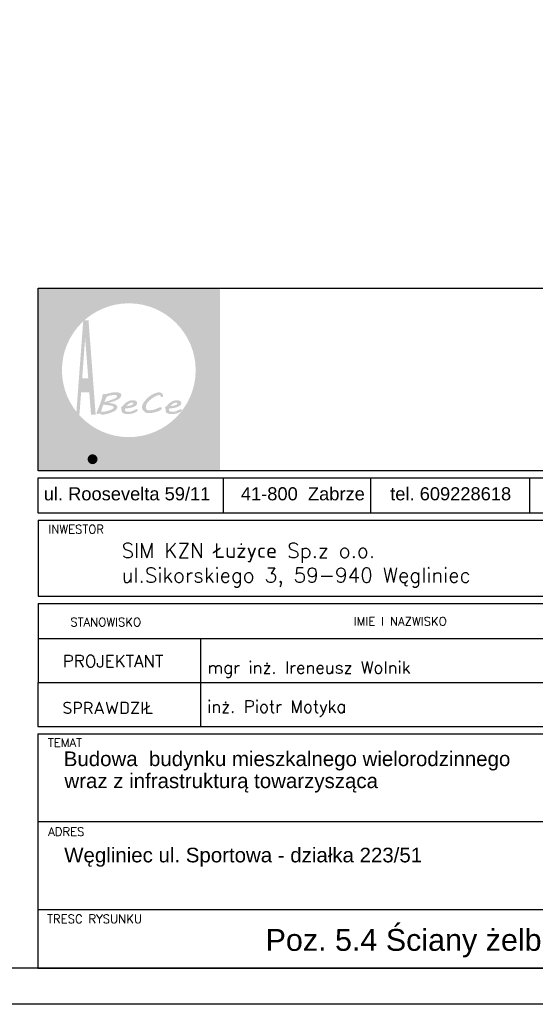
# Model space of a CAD drawing. Header units: millimetres. Extents: x 2694 to 13045, y 509 to 5574.
# Tile 3 of 13: x 3465 to 3642, y 509 to 848. Entities that reach past the tile are written whole.
import ezdxf
from ezdxf.enums import TextEntityAlignment as Align

# ---------------------------------------------------------------- set-up
doc = ezdxf.new("R2010")
doc.units = ezdxf.units.MM
doc.header["$LTSCALE"] = 25
for name, color, linetype in [('a-tabelka', 7, 'Continuous'), ('BA_ram', 2, 'Continuous'), ('Warstwa 1', 7, 'Continuous')]:
    doc.layers.add(name, color=color, linetype=linetype)
doc.layers.add('a-tabelka_Nr_pióra__7', color=7, linetype='Continuous', lineweight=13)
doc.styles.add('olo-2', font='arial.ttf')
doc.styles.add('olo1', font='simplex.shx', dxfattribs={"height": 18})
doc.styles.add('SN1', font='arial.ttf', dxfattribs={"height": 1})

msp = doc.modelspace()

# ---------------------------------------------------------------- hatches: boundary and pattern name
at = {"linetype": 'Continuous', "lineweight": 0}
h = msp.add_hatch(color=160, dxfattribs=at)
edge = h.paths.add_edge_path()
edge.add_spline(control_points=[(3489.69, 698.62), (3488.75, 698.62), (3487.98, 697.85), (3487.98, 696.91), (3487.98, 695.96), (3488.75, 695.2), (3489.69, 695.2), (3490.63, 695.2), (3491.4, 695.96), (3491.4, 696.91), (3491.4, 697.85), (3490.63, 698.62), (3489.69, 698.62)], knot_values=[0, 0, 0, 0, 0.25, 0.25, 0.25, 0.5, 0.5, 0.5, 0.75, 0.75, 0.75, 1, 1, 1, 1], degree=3, periodic=0)
h = msp.add_hatch(color=254, dxfattribs=at)
edge = h.paths.add_edge_path()
edge.add_spline(control_points=[(3492.93, 699.57), (3492.93, 699.57), (3492.93, 693.35), (3492.93, 693.35), (3492.93, 693.35), (3493.4, 693.42), (3493.4, 693.42), (3493.4, 693.42), (3493.4, 695.93), (3493.4, 695.93), (3493.6, 695.6), (3493.85, 695.35), (3494.14, 695.17), (3494.43, 695), (3494.76, 694.91), (3495.12, 694.91), (3495.74, 694.91), (3496.26, 695.14), (3496.68, 695.6), (3497.1, 696.05), (3497.31, 696.62), (3497.31, 697.3), (3497.31, 697.97), (3497.1, 698.54), (3496.68, 698.99), (3496.26, 699.45), (3495.74, 699.67), (3495.12, 699.67), (3494.77, 699.67), (3494.45, 699.59), (3494.16, 699.42), (3493.87, 699.24), (3493.62, 699), (3493.4, 698.67), (3493.4, 698.67), (3493.4, 699.64), (3493.4, 699.64), (3493.4, 699.64), (3492.93, 699.57), (3492.93, 699.57)], knot_values=[0, 0, 0, 0, 0.076923, 0.076923, 0.076923, 0.153846, 0.153846, 0.153846, 0.230769, 0.230769, 0.230769, 0.307692, 0.307692, 0.307692, 0.384615, 0.384615, 0.384615, 0.461538, 0.461538, 0.461538, 0.538462, 0.538462, 0.538462, 0.615385, 0.615385, 0.615385, 0.692308, 0.692308, 0.692308, 0.769231, 0.769231, 0.769231, 0.846154, 0.846154, 0.846154, 0.923077, 0.923077, 0.923077, 1, 1, 1, 1], degree=3, periodic=0)
edge = h.paths.add_edge_path(flags=16)
edge.add_spline(control_points=[(3493.4, 697.3), (3493.4, 697.82), (3493.57, 698.26), (3493.9, 698.63), (3494.24, 699), (3494.64, 699.18), (3495.12, 699.18), (3495.59, 699.18), (3496, 699), (3496.33, 698.63), (3496.67, 698.26), (3496.84, 697.82), (3496.84, 697.3), (3496.84, 696.78), (3496.67, 696.33), (3496.33, 695.97), (3496, 695.6), (3495.59, 695.42), (3495.12, 695.42), (3494.64, 695.42), (3494.24, 695.6), (3493.9, 695.97), (3493.57, 696.33), (3493.4, 696.78), (3493.4, 697.3)], knot_values=[0, 0, 0, 0, 0.125, 0.125, 0.125, 0.25, 0.25, 0.25, 0.375, 0.375, 0.375, 0.5, 0.5, 0.5, 0.625, 0.625, 0.625, 0.75, 0.75, 0.75, 0.875, 0.875, 0.875, 1, 1, 1, 1], degree=3, periodic=0)
h = msp.add_hatch(color=254, dxfattribs=at)
edge = h.paths.add_edge_path()
edge.add_spline(control_points=[(3497.98, 694.96), (3497.98, 694.96), (3498.45, 695.02), (3498.45, 695.02), (3498.45, 695.02), (3498.45, 696.74), (3498.45, 696.74), (3498.45, 697.54), (3498.56, 698.14), (3498.78, 698.54), (3499.01, 698.94), (3499.36, 699.17), (3499.83, 699.22), (3499.83, 699.22), (3500.02, 699.72), (3500.02, 699.72), (3500.02, 699.72), (3499.91, 699.72), (3499.91, 699.72), (3499.59, 699.72), (3499.31, 699.63), (3499.06, 699.45), (3498.82, 699.27), (3498.61, 699.01), (3498.45, 698.65), (3498.45, 698.65), (3498.45, 699.64), (3498.45, 699.64), (3498.45, 699.64), (3497.98, 699.57), (3497.98, 699.57), (3497.98, 699.57), (3497.98, 694.96), (3497.98, 694.96)], knot_values=[0, 0, 0, 0, 0.090909, 0.090909, 0.090909, 0.181818, 0.181818, 0.181818, 0.272727, 0.272727, 0.272727, 0.363636, 0.363636, 0.363636, 0.454545, 0.454545, 0.454545, 0.545455, 0.545455, 0.545455, 0.636364, 0.636364, 0.636364, 0.727273, 0.727273, 0.727273, 0.818182, 0.818182, 0.818182, 0.909091, 0.909091, 0.909091, 1, 1, 1, 1], degree=3, periodic=0)
h = msp.add_hatch(color=254, dxfattribs=at)
edge = h.paths.add_edge_path()
edge.add_spline(control_points=[(3500.05, 697.3), (3500.05, 696.62), (3500.27, 696.06), (3500.69, 695.6), (3501.11, 695.14), (3501.63, 694.91), (3502.26, 694.91), (3502.88, 694.91), (3503.41, 695.14), (3503.82, 695.6), (3504.24, 696.05), (3504.45, 696.62), (3504.45, 697.3), (3504.45, 697.97), (3504.24, 698.54), (3503.82, 698.99), (3503.41, 699.45), (3502.88, 699.67), (3502.26, 699.67), (3501.63, 699.67), (3501.11, 699.45), (3500.69, 698.99), (3500.26, 698.54), (3500.05, 697.97), (3500.05, 697.3)], knot_values=[0, 0, 0, 0, 0.125, 0.125, 0.125, 0.25, 0.25, 0.25, 0.375, 0.375, 0.375, 0.5, 0.5, 0.5, 0.625, 0.625, 0.625, 0.75, 0.75, 0.75, 0.875, 0.875, 0.875, 1, 1, 1, 1], degree=3, periodic=0)
edge = h.paths.add_edge_path(flags=16)
edge.add_spline(control_points=[(3500.53, 697.3), (3500.53, 697.82), (3500.7, 698.26), (3501.04, 698.63), (3501.38, 699), (3501.78, 699.18), (3502.26, 699.18), (3502.73, 699.18), (3503.14, 699), (3503.47, 698.63), (3503.81, 698.26), (3503.98, 697.82), (3503.98, 697.3), (3503.98, 696.78), (3503.81, 696.33), (3503.47, 695.97), (3503.14, 695.6), (3502.73, 695.42), (3502.26, 695.42), (3501.78, 695.42), (3501.38, 695.6), (3501.04, 695.97), (3500.7, 696.33), (3500.53, 696.78), (3500.53, 697.3)], knot_values=[0, 0, 0, 0, 0.125, 0.125, 0.125, 0.25, 0.25, 0.25, 0.375, 0.375, 0.375, 0.5, 0.5, 0.5, 0.625, 0.625, 0.625, 0.75, 0.75, 0.75, 0.875, 0.875, 0.875, 1, 1, 1, 1], degree=3, periodic=0)
h = msp.add_hatch(color=254, dxfattribs=at)
edge = h.paths.add_edge_path()
edge.add_spline(control_points=[(3505.07, 701.01), (3505.07, 701.01), (3505.42, 700.59), (3505.42, 700.59), (3505.42, 700.59), (3505.78, 701.06), (3505.78, 701.06), (3505.78, 701.06), (3505.42, 701.47), (3505.42, 701.47), (3505.42, 701.47), (3505.07, 701.01), (3505.07, 701.01)], knot_values=[0, 0, 0, 0, 0.25, 0.25, 0.25, 0.5, 0.5, 0.5, 0.75, 0.75, 0.75, 1, 1, 1, 1], degree=3, periodic=0)
edge = h.paths.add_edge_path()
edge.add_spline(control_points=[(3503.94, 693.82), (3503.94, 693.82), (3504.08, 693.35), (3504.08, 693.35), (3504.08, 693.35), (3504.16, 693.35), (3504.16, 693.35), (3504.72, 693.35), (3505.11, 693.49), (3505.33, 693.77), (3505.55, 694.05), (3505.66, 694.56), (3505.66, 695.3), (3505.66, 695.3), (3505.66, 699.64), (3505.66, 699.64), (3505.66, 699.64), (3505.19, 699.57), (3505.19, 699.57), (3505.19, 699.57), (3505.19, 695.3), (3505.19, 695.3), (3505.19, 694.68), (3505.11, 694.28), (3504.95, 694.1), (3504.79, 693.91), (3504.49, 693.82), (3504.06, 693.82), (3504.06, 693.82), (3503.94, 693.82), (3503.94, 693.82)], knot_values=[0, 0, 0, 0, 0.1, 0.1, 0.1, 0.2, 0.2, 0.2, 0.3, 0.3, 0.3, 0.4, 0.4, 0.4, 0.5, 0.5, 0.5, 0.6, 0.6, 0.6, 0.7, 0.7, 0.7, 0.8, 0.8, 0.8, 0.9, 0.9, 0.9, 1, 1, 1, 1], degree=3, periodic=0)
h = msp.add_hatch(color=254, dxfattribs=at)
edge = h.paths.add_edge_path()
edge.add_spline(control_points=[(3510.19, 695.56), (3510.19, 695.56), (3510.19, 696.22), (3510.19, 696.22), (3509.87, 695.94), (3509.58, 695.74), (3509.32, 695.62), (3509.06, 695.5), (3508.8, 695.44), (3508.54, 695.44), (3508.21, 695.44), (3507.91, 695.53), (3507.64, 695.71), (3507.38, 695.89), (3507.17, 696.14), (3507.01, 696.47), (3507.01, 696.47), (3510.28, 698.58), (3510.28, 698.58), (3510.11, 698.93), (3509.88, 699.2), (3509.58, 699.39), (3509.28, 699.58), (3508.94, 699.67), (3508.54, 699.67), (3507.91, 699.67), (3507.39, 699.45), (3506.97, 698.99), (3506.55, 698.54), (3506.34, 697.98), (3506.34, 697.3), (3506.34, 696.62), (3506.54, 696.05), (3506.96, 695.6), (3507.38, 695.14), (3507.91, 694.91), (3508.54, 694.91), (3508.83, 694.91), (3509.11, 694.96), (3509.38, 695.07), (3509.64, 695.18), (3509.92, 695.34), (3510.19, 695.56)], knot_values=[0, 0, 0, 0, 0.071429, 0.071429, 0.071429, 0.142857, 0.142857, 0.142857, 0.214286, 0.214286, 0.214286, 0.285714, 0.285714, 0.285714, 0.357143, 0.357143, 0.357143, 0.428571, 0.428571, 0.428571, 0.5, 0.5, 0.5, 0.571429, 0.571429, 0.571429, 0.642857, 0.642857, 0.642857, 0.714286, 0.714286, 0.714286, 0.785714, 0.785714, 0.785714, 0.857143, 0.857143, 0.857143, 0.928571, 0.928571, 0.928571, 1, 1, 1, 1], degree=3, periodic=0)
edge = h.paths.add_edge_path(flags=16)
edge.add_spline(control_points=[(3506.84, 696.91), (3506.84, 696.97), (3506.83, 697.03), (3506.83, 697.09), (3506.83, 697.15), (3506.83, 697.22), (3506.83, 697.31), (3506.83, 697.83), (3506.99, 698.27), (3507.32, 698.63), (3507.66, 698.99), (3508.06, 699.17), (3508.54, 699.17), (3508.77, 699.17), (3508.97, 699.13), (3509.15, 699.05), (3509.33, 698.97), (3509.47, 698.85), (3509.59, 698.7), (3509.59, 698.7), (3506.84, 696.91), (3506.84, 696.91)], knot_values=[0, 0, 0, 0, 0.142857, 0.142857, 0.142857, 0.285714, 0.285714, 0.285714, 0.428571, 0.428571, 0.428571, 0.571429, 0.571429, 0.571429, 0.714286, 0.714286, 0.714286, 0.857143, 0.857143, 0.857143, 1, 1, 1, 1], degree=3, periodic=0)
h = msp.add_hatch(color=254, dxfattribs=at)
edge = h.paths.add_edge_path()
edge.add_spline(control_points=[(3514.38, 695.47), (3514.38, 695.47), (3514.07, 695.88), (3514.07, 695.88), (3513.87, 695.73), (3513.66, 695.62), (3513.45, 695.54), (3513.24, 695.46), (3513.03, 695.42), (3512.83, 695.42), (3512.35, 695.42), (3511.95, 695.6), (3511.61, 695.97), (3511.27, 696.34), (3511.1, 696.78), (3511.1, 697.3), (3511.1, 697.82), (3511.27, 698.26), (3511.61, 698.63), (3511.95, 699), (3512.35, 699.18), (3512.83, 699.18), (3513.05, 699.18), (3513.25, 699.15), (3513.45, 699.08), (3513.64, 699.01), (3513.84, 698.9), (3514.05, 698.74), (3514.05, 698.74), (3514.36, 699.15), (3514.36, 699.15), (3514.13, 699.33), (3513.89, 699.46), (3513.64, 699.55), (3513.4, 699.63), (3513.13, 699.67), (3512.83, 699.67), (3512.2, 699.67), (3511.68, 699.45), (3511.26, 698.99), (3510.84, 698.54), (3510.63, 697.98), (3510.63, 697.3), (3510.63, 696.62), (3510.84, 696.06), (3511.26, 695.6), (3511.68, 695.14), (3512.21, 694.91), (3512.83, 694.91), (3513.1, 694.91), (3513.36, 694.96), (3513.63, 695.06), (3513.9, 695.15), (3514.15, 695.29), (3514.38, 695.47)], knot_values=[0, 0, 0, 0, 0.055556, 0.055556, 0.055556, 0.111111, 0.111111, 0.111111, 0.166667, 0.166667, 0.166667, 0.222222, 0.222222, 0.222222, 0.277778, 0.277778, 0.277778, 0.333333, 0.333333, 0.333333, 0.388889, 0.388889, 0.388889, 0.444444, 0.444444, 0.444444, 0.5, 0.5, 0.5, 0.555556, 0.555556, 0.555556, 0.611111, 0.611111, 0.611111, 0.666667, 0.666667, 0.666667, 0.722222, 0.722222, 0.722222, 0.777778, 0.777778, 0.777778, 0.833333, 0.833333, 0.833333, 0.888889, 0.888889, 0.888889, 0.944444, 0.944444, 0.944444, 1, 1, 1, 1], degree=3, periodic=0)
h = msp.add_hatch(color=254, dxfattribs=at)
edge = h.paths.add_edge_path()
edge.add_spline(control_points=[(3516.83, 695.02), (3516.83, 695.02), (3516.83, 695.53), (3516.83, 695.53), (3516.75, 695.51), (3516.67, 695.49), (3516.6, 695.48), (3516.53, 695.47), (3516.47, 695.47), (3516.41, 695.47), (3516.15, 695.47), (3515.97, 695.55), (3515.86, 695.71), (3515.76, 695.87), (3515.71, 696.2), (3515.71, 696.69), (3515.71, 696.69), (3515.71, 699.08), (3515.71, 699.08), (3515.71, 699.08), (3516.79, 699.08), (3516.79, 699.08), (3516.79, 699.08), (3516.79, 699.57), (3516.79, 699.57), (3516.79, 699.57), (3515.71, 699.57), (3515.71, 699.57), (3515.71, 699.57), (3515.71, 700.96), (3515.71, 700.96), (3515.71, 700.96), (3515.24, 700.65), (3515.24, 700.65), (3515.24, 700.65), (3515.24, 699.57), (3515.24, 699.57), (3515.24, 699.57), (3514.77, 699.57), (3514.77, 699.57), (3514.77, 699.57), (3514.64, 699.08), (3514.64, 699.08), (3514.64, 699.08), (3515.24, 699.08), (3515.24, 699.08), (3515.24, 699.08), (3515.24, 696.75), (3515.24, 696.75), (3515.24, 696.07), (3515.33, 695.6), (3515.5, 695.34), (3515.68, 695.09), (3515.97, 694.96), (3516.39, 694.96), (3516.46, 694.96), (3516.52, 694.96), (3516.6, 694.98), (3516.67, 694.99), (3516.75, 695), (3516.83, 695.02)], knot_values=[0, 0, 0, 0, 0.05, 0.05, 0.05, 0.1, 0.1, 0.1, 0.15, 0.15, 0.15, 0.2, 0.2, 0.2, 0.25, 0.25, 0.25, 0.3, 0.3, 0.3, 0.35, 0.35, 0.35, 0.4, 0.4, 0.4, 0.45, 0.45, 0.45, 0.5, 0.5, 0.5, 0.55, 0.55, 0.55, 0.6, 0.6, 0.6, 0.65, 0.65, 0.65, 0.7, 0.7, 0.7, 0.75, 0.75, 0.75, 0.8, 0.8, 0.8, 0.85, 0.85, 0.85, 0.9, 0.9, 0.9, 0.95, 0.95, 0.95, 1, 1, 1, 1], degree=3, periodic=0)
at = {"layer": 'a-tabelka_Nr_pióra__7', "linetype": 'Continuous', "lineweight": 0}
h = msp.add_hatch(color=256, dxfattribs=at)
edge = h.paths.add_edge_path()
edge.add_spline(control_points=[(3470.8, 755.81), (3470.8, 755.81), (3470.8, 692.92), (3470.8, 692.92), (3470.8, 692.92), (3533.55, 692.92), (3533.55, 692.92), (3533.55, 692.92), (3533.55, 755.81), (3533.55, 755.81), (3533.55, 755.81), (3470.8, 755.81), (3470.8, 755.81)], knot_values=[0, 0, 0, 0, 0.25, 0.25, 0.25, 0.5, 0.5, 0.5, 0.75, 0.75, 0.75, 1, 1, 1, 1], degree=3, periodic=0)
edge = h.paths.add_edge_path(flags=16)
edge.add_spline(control_points=[(3502.18, 750.61), (3514.87, 750.61), (3525.22, 740.25), (3525.22, 727.56), (3525.22, 714.87), (3514.87, 704.52), (3502.18, 704.52), (3489.49, 704.52), (3479.14, 714.87), (3479.14, 727.56), (3479.14, 740.25), (3489.49, 750.61), (3502.18, 750.61)], knot_values=[0, 0, 0, 0, 0.25, 0.25, 0.25, 0.5, 0.5, 0.5, 0.75, 0.75, 0.75, 1, 1, 1, 1], degree=3, periodic=0)
h = msp.add_hatch(dxfattribs=at)
h.set_pattern_fill('ANSI32', color=256, scale=4.951524, style=0)
h.set_pattern_definition([(45, (3512.1972, 691.199), (-1.31297, 1.31297), []), (45, (3513.0725, 691.199), (-1.31297, 1.31297), [])])
edge = h.paths.add_edge_path()
edge.add_spline(control_points=[(3485.74, 720), (3485.74, 720), (3488.54, 720), (3488.54, 720), (3488.54, 720), (3489.16, 712.27), (3489.16, 712.27), (3489.16, 712.27), (3490.76, 712.27), (3490.76, 712.27), (3490.76, 712.27), (3488.29, 744.71), (3488.29, 744.71), (3488.29, 744.71), (3486.49, 744.71), (3486.49, 744.71), (3486.49, 744.71), (3484.06, 712.27), (3484.06, 712.27), (3484.06, 712.27), (3485.17, 712.27), (3485.17, 712.27), (3485.17, 712.27), (3485.74, 720), (3485.74, 720)], knot_values=[0, 0, 0, 0, 0.125, 0.125, 0.125, 0.25, 0.25, 0.25, 0.375, 0.375, 0.375, 0.5, 0.5, 0.5, 0.625, 0.625, 0.625, 0.75, 0.75, 0.75, 0.875, 0.875, 0.875, 1, 1, 1, 1], degree=3, periodic=0)
edge = h.paths.add_edge_path(flags=16)
edge.add_spline(control_points=[(3485.74, 720), (3485.74, 720), (3485.17, 712.27), (3485.17, 712.27), (3485.17, 712.27), (3484.06, 712.27), (3484.06, 712.27), (3484.06, 712.27), (3486.49, 744.71), (3486.49, 744.71), (3486.49, 744.71), (3488.29, 744.71), (3488.29, 744.71), (3488.29, 744.71), (3490.76, 712.27), (3490.76, 712.27), (3490.76, 712.27), (3489.16, 712.27), (3489.16, 712.27), (3489.16, 712.27), (3488.54, 720), (3488.54, 720), (3488.54, 720), (3485.74, 720), (3485.74, 720)], knot_values=[0, 0, 0, 0, 0.125, 0.125, 0.125, 0.25, 0.25, 0.25, 0.375, 0.375, 0.375, 0.5, 0.5, 0.5, 0.625, 0.625, 0.625, 0.75, 0.75, 0.75, 0.875, 0.875, 0.875, 1, 1, 1, 1], degree=3, periodic=0)
edge = h.paths.add_edge_path(flags=0)
edge.add_spline(control_points=[(3488.21, 724.73), (3488.21, 724.73), (3486.12, 724.73), (3486.12, 724.73), (3486.12, 724.73), (3487.14, 738.58), (3487.14, 738.58), (3487.14, 738.58), (3488.21, 724.73), (3488.21, 724.73)], knot_values=[0, 0, 0, 0, 0.333333, 0.333333, 0.333333, 0.666667, 0.666667, 0.666667, 1, 1, 1, 1], degree=3, periodic=0)
edge = h.paths.add_edge_path(flags=0)
edge.add_spline(control_points=[(3488.21, 724.73), (3488.21, 724.73), (3487.14, 738.58), (3487.14, 738.58), (3487.14, 738.58), (3486.12, 724.73), (3486.12, 724.73), (3486.12, 724.73), (3488.21, 724.73), (3488.21, 724.73)], knot_values=[0, 0, 0, 0, 0.333333, 0.333333, 0.333333, 0.666667, 0.666667, 0.666667, 1, 1, 1, 1], degree=3, periodic=0)
h = msp.add_hatch(color=256, dxfattribs=at)
edge = h.paths.add_edge_path()
edge.add_spline(control_points=[(3498.22, 714.91), (3498.22, 715.1), (3498.16, 715.26), (3498.04, 715.41), (3497.92, 715.56), (3497.73, 715.69), (3497.48, 715.8), (3497.22, 715.92), (3496.9, 716.02), (3496.51, 716.1), (3496.13, 716.19), (3495.67, 716.26), (3495.13, 716.32), (3495.8, 716.5), (3496.41, 716.68), (3496.96, 716.87), (3497.5, 717.05), (3497.97, 717.25), (3498.36, 717.46), (3498.75, 717.67), (3499.05, 717.9), (3499.27, 718.15), (3499.48, 718.4), (3499.59, 718.67), (3499.59, 718.98), (3499.59, 719.16), (3499.53, 719.32), (3499.43, 719.45), (3499.33, 719.57), (3499.19, 719.68), (3499.01, 719.75), (3498.84, 719.83), (3498.64, 719.89), (3498.41, 719.92), (3498.19, 719.96), (3497.96, 719.98), (3497.71, 719.98), (3497.52, 719.98), (3497.34, 719.97), (3497.16, 719.96), (3496.98, 719.94), (3496.79, 719.92), (3496.6, 719.89), (3496.4, 719.86), (3496.2, 719.82), (3495.98, 719.78), (3495.77, 719.73), (3495.53, 719.67), (3495.27, 719.6), (3495.1, 719.55), (3494.96, 719.52), (3494.86, 719.49), (3494.75, 719.47), (3494.66, 719.45), (3494.6, 719.43), (3494.53, 719.42), (3494.47, 719.41), (3494.43, 719.41), (3494.39, 719.4), (3494.34, 719.4), (3494.3, 719.4), (3494.21, 719.4), (3494.1, 719.41), (3493.98, 719.41), (3493.86, 719.42), (3493.76, 719.43), (3493.68, 719.43), (3493.6, 719.43), (3493.52, 719.41), (3493.45, 719.36), (3493.38, 719.31), (3493.32, 719.25), (3493.26, 719.18), (3493.2, 719.11), (3493.15, 719.04), (3493.11, 718.96), (3493.07, 718.88), (3493.04, 718.81), (3493.01, 718.74), (3493.01, 718.74), (3493.02, 718.75), (3493.02, 718.75), (3493.02, 718.75), (3492.99, 718.66), (3492.99, 718.66), (3492.99, 718.66), (3492.99, 718.59), (3492.99, 718.59), (3493, 718.54), (3493, 718.49), (3493.01, 718.43), (3493.02, 718.37), (3493.02, 718.32), (3493.03, 718.27), (3493.03, 718.22), (3493.03, 718.19), (3493.03, 718.18), (3493.03, 718.18), (3492.84, 717.58), (3492.84, 717.58), (3492.75, 717.29), (3492.64, 716.99), (3492.53, 716.67), (3492.42, 716.35), (3492.31, 716.03), (3492.18, 715.7), (3492.06, 715.38), (3491.93, 715.05), (3491.8, 714.72), (3491.67, 714.4), (3491.54, 714.09), (3491.42, 713.79), (3491.33, 713.63), (3491.25, 713.47), (3491.19, 713.31), (3491.12, 713.15), (3491.09, 712.98), (3491.09, 712.8), (3491.09, 712.77), (3491.1, 712.73), (3491.11, 712.7), (3491.12, 712.67), (3491.14, 712.64), (3491.17, 712.61), (3491.19, 712.58), (3491.22, 712.56), (3491.25, 712.54), (3491.28, 712.52), (3491.32, 712.51), (3491.35, 712.51), (3491.35, 712.51), (3491.54, 712.51), (3491.54, 712.51), (3491.67, 712.51), (3491.79, 712.53), (3491.91, 712.56), (3492.03, 712.58), (3492.14, 712.63), (3492.25, 712.69), (3492.32, 712.61), (3492.38, 712.54), (3492.44, 712.48), (3492.5, 712.43), (3492.56, 712.38), (3492.63, 712.35), (3492.69, 712.32), (3492.76, 712.3), (3492.83, 712.29), (3492.91, 712.28), (3493, 712.27), (3493.1, 712.27), (3493.31, 712.27), (3493.53, 712.29), (3493.77, 712.33), (3494.01, 712.36), (3494.25, 712.41), (3494.49, 712.47), (3494.74, 712.53), (3494.99, 712.6), (3495.23, 712.68), (3495.47, 712.75), (3495.7, 712.83), (3495.92, 712.92), (3496.14, 713), (3496.35, 713.09), (3496.53, 713.17), (3496.72, 713.25), (3496.88, 713.32), (3497.02, 713.39), (3497.44, 713.62), (3497.74, 713.87), (3497.94, 714.14), (3498.13, 714.4), (3498.22, 714.66), (3498.22, 714.91)], knot_values=[0, 0, 0, 0, 0.017241, 0.017241, 0.017241, 0.034483, 0.034483, 0.034483, 0.051724, 0.051724, 0.051724, 0.068966, 0.068966, 0.068966, 0.086207, 0.086207, 0.086207, 0.103448, 0.103448, 0.103448, 0.12069, 0.12069, 0.12069, 0.137931, 0.137931, 0.137931, 0.155172, 0.155172, 0.155172, 0.172414, 0.172414, 0.172414, 0.189655, 0.189655, 0.189655, 0.206897, 0.206897, 0.206897, 0.224138, 0.224138, 0.224138, 0.241379, 0.241379, 0.241379, 0.258621, 0.258621, 0.258621, 0.275862, 0.275862, 0.275862, 0.293103, 0.293103, 0.293103, 0.310345, 0.310345, 0.310345, 0.327586, 0.327586, 0.327586, 0.344828, 0.344828, 0.344828, 0.362069, 0.362069, 0.362069, 0.37931, 0.37931, 0.37931, 0.396552, 0.396552, 0.396552, 0.413793, 0.413793, 0.413793, 0.431034, 0.431034, 0.431034, 0.448276, 0.448276, 0.448276, 0.465517, 0.465517, 0.465517, 0.482759, 0.482759, 0.482759, 0.5, 0.5, 0.5, 0.517241, 0.517241, 0.517241, 0.534483, 0.534483, 0.534483, 0.551724, 0.551724, 0.551724, 0.568966, 0.568966, 0.568966, 0.586207, 0.586207, 0.586207, 0.603448, 0.603448, 0.603448, 0.62069, 0.62069, 0.62069, 0.637931, 0.637931, 0.637931, 0.655172, 0.655172, 0.655172, 0.672414, 0.672414, 0.672414, 0.689655, 0.689655, 0.689655, 0.706897, 0.706897, 0.706897, 0.724138, 0.724138, 0.724138, 0.741379, 0.741379, 0.741379, 0.758621, 0.758621, 0.758621, 0.775862, 0.775862, 0.775862, 0.793103, 0.793103, 0.793103, 0.810345, 0.810345, 0.810345, 0.827586, 0.827586, 0.827586, 0.844828, 0.844828, 0.844828, 0.862069, 0.862069, 0.862069, 0.87931, 0.87931, 0.87931, 0.896552, 0.896552, 0.896552, 0.913793, 0.913793, 0.913793, 0.931034, 0.931034, 0.931034, 0.948276, 0.948276, 0.948276, 0.965517, 0.965517, 0.965517, 0.982759, 0.982759, 0.982759, 1, 1, 1, 1], degree=3, periodic=0)
edge = h.paths.add_edge_path(flags=16)
edge.add_spline(control_points=[(3495.91, 715.39), (3496.22, 715.33), (3496.46, 715.25), (3496.65, 715.15), (3496.84, 715.05), (3496.94, 714.93), (3496.94, 714.79), (3496.94, 714.7), (3496.92, 714.62), (3496.86, 714.54), (3496.82, 714.46), (3496.75, 714.39), (3496.67, 714.32), (3496.6, 714.24), (3496.51, 714.18), (3496.42, 714.12), (3496.32, 714.06), (3496.23, 714.01), (3496.14, 713.97), (3495.91, 713.87), (3495.68, 713.79), (3495.44, 713.7), (3495.19, 713.62), (3494.96, 713.55), (3494.73, 713.49), (3494.49, 713.43), (3494.27, 713.38), (3494.05, 713.34), (3493.83, 713.3), (3493.63, 713.27), (3493.45, 713.26), (3493.44, 713.26), (3493.39, 713.26), (3493.31, 713.27), (3493.23, 713.27), (3493.14, 713.28), (3493.03, 713.28), (3493.03, 713.28), (3492.58, 713.32), (3492.58, 713.32), (3492.72, 713.72), (3492.85, 714.11), (3492.98, 714.5), (3493.11, 714.9), (3493.26, 715.31), (3493.43, 715.73), (3493.49, 715.72), (3493.59, 715.7), (3493.73, 715.68), (3493.87, 715.66), (3494.02, 715.64), (3494.19, 715.62), (3494.36, 715.59), (3494.53, 715.57), (3494.72, 715.55), (3494.91, 715.53), (3495.08, 715.5), (3495.24, 715.48), (3495.4, 715.46), (3495.54, 715.44), (3495.66, 715.43), (3495.78, 715.41), (3495.87, 715.4), (3495.91, 715.39)], knot_values=[0, 0, 0, 0, 0.047619, 0.047619, 0.047619, 0.095238, 0.095238, 0.095238, 0.142857, 0.142857, 0.142857, 0.190476, 0.190476, 0.190476, 0.238095, 0.238095, 0.238095, 0.285714, 0.285714, 0.285714, 0.333333, 0.333333, 0.333333, 0.380952, 0.380952, 0.380952, 0.428571, 0.428571, 0.428571, 0.47619, 0.47619, 0.47619, 0.52381, 0.52381, 0.52381, 0.571429, 0.571429, 0.571429, 0.619048, 0.619048, 0.619048, 0.666667, 0.666667, 0.666667, 0.714286, 0.714286, 0.714286, 0.761905, 0.761905, 0.761905, 0.809524, 0.809524, 0.809524, 0.857143, 0.857143, 0.857143, 0.904762, 0.904762, 0.904762, 0.952381, 0.952381, 0.952381, 1, 1, 1, 1], degree=3, periodic=0)
edge = h.paths.add_edge_path(flags=0)
edge.add_spline(control_points=[(3493.76, 716.6), (3493.81, 716.73), (3493.86, 716.85), (3493.91, 716.97), (3493.96, 717.09), (3494, 717.2), (3494.04, 717.3), (3494.08, 717.39), (3494.11, 717.48), (3494.14, 717.55), (3494.16, 717.62), (3494.18, 717.67), (3494.19, 717.71), (3494.22, 717.74), (3494.26, 717.79), (3494.29, 717.86), (3494.32, 717.92), (3494.36, 717.99), (3494.39, 718.06), (3494.42, 718.13), (3494.45, 718.2), (3494.47, 718.26), (3494.5, 718.32), (3494.52, 718.35), (3494.53, 718.37), (3494.6, 718.45), (3494.74, 718.52), (3494.95, 718.6), (3495.15, 718.68), (3495.39, 718.76), (3495.66, 718.82), (3495.93, 718.89), (3496.2, 718.94), (3496.49, 718.99), (3496.78, 719.03), (3497.03, 719.05), (3497.26, 719.05), (3497.42, 719.05), (3497.56, 719.04), (3497.67, 719.01), (3497.78, 718.99), (3497.87, 718.96), (3497.94, 718.92), (3498.01, 718.87), (3498.06, 718.83), (3498.09, 718.77), (3498.12, 718.72), (3498.14, 718.67), (3498.14, 718.62), (3498.14, 718.54), (3498.11, 718.46), (3498.06, 718.37), (3498.01, 718.29), (3497.94, 718.22), (3497.86, 718.14), (3497.77, 718.07), (3497.67, 717.99), (3497.57, 717.93), (3497.46, 717.87), (3497.35, 717.81), (3497.24, 717.77), (3497.24, 717.77), (3497.25, 717.77), (3497.25, 717.77), (3496.95, 717.65), (3496.64, 717.54), (3496.34, 717.42), (3496.03, 717.31), (3495.73, 717.2), (3495.43, 717.1), (3495.14, 717), (3494.85, 716.91), (3494.57, 716.82), (3494.28, 716.74), (3494.02, 716.66), (3493.76, 716.6)], knot_values=[0, 0, 0, 0, 0.04, 0.04, 0.04, 0.08, 0.08, 0.08, 0.12, 0.12, 0.12, 0.16, 0.16, 0.16, 0.2, 0.2, 0.2, 0.24, 0.24, 0.24, 0.28, 0.28, 0.28, 0.32, 0.32, 0.32, 0.36, 0.36, 0.36, 0.4, 0.4, 0.4, 0.44, 0.44, 0.44, 0.48, 0.48, 0.48, 0.52, 0.52, 0.52, 0.56, 0.56, 0.56, 0.6, 0.6, 0.6, 0.64, 0.64, 0.64, 0.68, 0.68, 0.68, 0.72, 0.72, 0.72, 0.76, 0.76, 0.76, 0.8, 0.8, 0.8, 0.84, 0.84, 0.84, 0.88, 0.88, 0.88, 0.92, 0.92, 0.92, 0.96, 0.96, 0.96, 1, 1, 1, 1], degree=3, periodic=0)
h = msp.add_hatch(color=256, dxfattribs=at)
edge = h.paths.add_edge_path()
edge.add_spline(control_points=[(3506.74, 714.79), (3506.74, 714.52), (3506.81, 714.26), (3506.93, 714.03), (3507.05, 713.79), (3507.24, 713.56), (3507.51, 713.32), (3507.56, 713.27), (3507.62, 713.22), (3507.69, 713.16), (3507.77, 713.11), (3507.86, 713.05), (3507.96, 712.99), (3508.07, 712.94), (3508.19, 712.89), (3508.33, 712.85), (3508.47, 712.81), (3508.61, 712.79), (3508.78, 712.79), (3509.05, 712.79), (3509.27, 712.8), (3509.44, 712.81), (3509.62, 712.81), (3509.77, 712.83), (3509.9, 712.84), (3510.03, 712.86), (3510.14, 712.87), (3510.23, 712.89), (3510.32, 712.91), (3510.42, 712.92), (3510.52, 712.94), (3510.64, 712.96), (3510.8, 712.99), (3510.99, 713.04), (3511.19, 713.09), (3511.39, 713.15), (3511.62, 713.22), (3511.84, 713.29), (3512.07, 713.37), (3512.3, 713.46), (3512.53, 713.55), (3512.74, 713.64), (3512.92, 713.75), (3513.11, 713.85), (3513.26, 713.96), (3513.38, 714.07), (3513.5, 714.18), (3513.55, 714.3), (3513.55, 714.41), (3513.55, 714.46), (3513.54, 714.52), (3513.51, 714.56), (3513.48, 714.61), (3513.44, 714.66), (3513.39, 714.69), (3513.35, 714.73), (3513.29, 714.76), (3513.23, 714.79), (3513.17, 714.81), (3513.11, 714.83), (3513.05, 714.83), (3513.05, 714.83), (3512.87, 714.83), (3512.87, 714.83), (3512.57, 714.68), (3512.27, 714.54), (3511.99, 714.41), (3511.7, 714.28), (3511.41, 714.17), (3511.11, 714.08), (3510.81, 713.98), (3510.5, 713.91), (3510.17, 713.85), (3509.85, 713.8), (3509.49, 713.77), (3509.1, 713.77), (3508.93, 713.77), (3508.77, 713.79), (3508.65, 713.83), (3508.52, 713.87), (3508.41, 713.94), (3508.33, 714.05), (3508.26, 714.14), (3508.19, 714.24), (3508.13, 714.37), (3508.07, 714.5), (3508.04, 714.64), (3508.04, 714.81), (3508.04, 715.03), (3508.07, 715.23), (3508.12, 715.43), (3508.19, 715.63), (3508.27, 715.83), (3508.38, 716.02), (3508.48, 716.21), (3508.61, 716.4), (3508.77, 716.58), (3508.91, 716.76), (3509.08, 716.94), (3509.26, 717.12), (3509.38, 717.23), (3509.53, 717.35), (3509.7, 717.48), (3509.87, 717.62), (3510.05, 717.76), (3510.25, 717.9), (3510.45, 718.04), (3510.66, 718.17), (3510.88, 718.31), (3511.1, 718.44), (3511.32, 718.56), (3511.54, 718.67), (3511.76, 718.77), (3511.98, 718.85), (3512.19, 718.92), (3512.4, 718.98), (3512.6, 719.01), (3512.78, 719.01), (3512.85, 719.01), (3512.9, 718.99), (3512.94, 718.96), (3512.98, 718.93), (3513.01, 718.89), (3513.03, 718.84), (3513.06, 718.79), (3513.08, 718.74), (3513.1, 718.68), (3513.12, 718.63), (3513.14, 718.57), (3513.18, 718.53), (3513.21, 718.48), (3513.26, 718.44), (3513.31, 718.41), (3513.37, 718.37), (3513.45, 718.36), (3513.55, 718.36), (3513.61, 718.36), (3513.67, 718.36), (3513.73, 718.37), (3513.78, 718.37), (3513.82, 718.39), (3513.86, 718.42), (3513.89, 718.46), (3513.92, 718.5), (3513.93, 718.56), (3513.95, 718.62), (3513.96, 718.71), (3513.96, 718.82), (3513.96, 718.97), (3513.92, 719.11), (3513.84, 719.25), (3513.77, 719.39), (3513.67, 719.5), (3513.54, 719.61), (3513.41, 719.71), (3513.26, 719.79), (3513.09, 719.85), (3512.91, 719.91), (3512.73, 719.94), (3512.54, 719.94), (3512.35, 719.94), (3512.17, 719.92), (3511.97, 719.87), (3511.78, 719.83), (3511.6, 719.77), (3511.41, 719.7), (3511.22, 719.63), (3511.04, 719.55), (3510.87, 719.47), (3510.69, 719.39), (3510.52, 719.31), (3510.36, 719.23), (3510.36, 719.23), (3510.37, 719.23), (3510.37, 719.23), (3510.12, 719.12), (3509.85, 718.96), (3509.57, 718.76), (3509.29, 718.55), (3509, 718.32), (3508.72, 718.06), (3508.44, 717.79), (3508.17, 717.51), (3507.9, 717.19), (3507.63, 716.88), (3507.39, 716.56), (3507.17, 716.23), (3507.01, 715.98), (3506.9, 715.74), (3506.84, 715.48), (3506.78, 715.23), (3506.74, 715), (3506.74, 714.79)], knot_values=[0, 0, 0, 0, 0.015625, 0.015625, 0.015625, 0.03125, 0.03125, 0.03125, 0.046875, 0.046875, 0.046875, 0.0625, 0.0625, 0.0625, 0.078125, 0.078125, 0.078125, 0.09375, 0.09375, 0.09375, 0.109375, 0.109375, 0.109375, 0.125, 0.125, 0.125, 0.140625, 0.140625, 0.140625, 0.15625, 0.15625, 0.15625, 0.171875, 0.171875, 0.171875, 0.1875, 0.1875, 0.1875, 0.203125, 0.203125, 0.203125, 0.21875, 0.21875, 0.21875, 0.234375, 0.234375, 0.234375, 0.25, 0.25, 0.25, 0.265625, 0.265625, 0.265625, 0.28125, 0.28125, 0.28125, 0.296875, 0.296875, 0.296875, 0.3125, 0.3125, 0.3125, 0.328125, 0.328125, 0.328125, 0.34375, 0.34375, 0.34375, 0.359375, 0.359375, 0.359375, 0.375, 0.375, 0.375, 0.390625, 0.390625, 0.390625, 0.40625, 0.40625, 0.40625, 0.421875, 0.421875, 0.421875, 0.4375, 0.4375, 0.4375, 0.453125, 0.453125, 0.453125, 0.46875, 0.46875, 0.46875, 0.484375, 0.484375, 0.484375, 0.5, 0.5, 0.5, 0.515625, 0.515625, 0.515625, 0.53125, 0.53125, 0.53125, 0.546875, 0.546875, 0.546875, 0.5625, 0.5625, 0.5625, 0.578125, 0.578125, 0.578125, 0.59375, 0.59375, 0.59375, 0.609375, 0.609375, 0.609375, 0.625, 0.625, 0.625, 0.640625, 0.640625, 0.640625, 0.65625, 0.65625, 0.65625, 0.671875, 0.671875, 0.671875, 0.6875, 0.6875, 0.6875, 0.703125, 0.703125, 0.703125, 0.71875, 0.71875, 0.71875, 0.734375, 0.734375, 0.734375, 0.75, 0.75, 0.75, 0.765625, 0.765625, 0.765625, 0.78125, 0.78125, 0.78125, 0.796875, 0.796875, 0.796875, 0.8125, 0.8125, 0.8125, 0.828125, 0.828125, 0.828125, 0.84375, 0.84375, 0.84375, 0.859375, 0.859375, 0.859375, 0.875, 0.875, 0.875, 0.890625, 0.890625, 0.890625, 0.90625, 0.90625, 0.90625, 0.921875, 0.921875, 0.921875, 0.9375, 0.9375, 0.9375, 0.953125, 0.953125, 0.953125, 0.96875, 0.96875, 0.96875, 0.984375, 0.984375, 0.984375, 1, 1, 1, 1], degree=3, periodic=0)
h = msp.add_hatch(color=256, dxfattribs=at)
edge = h.paths.add_edge_path()
edge.add_spline(control_points=[(3499.49, 714.59), (3499.49, 714.51), (3499.52, 714.45), (3499.57, 714.41), (3499.62, 714.37), (3499.68, 714.35), (3499.74, 714.34), (3499.68, 714.14), (3499.65, 713.95), (3499.65, 713.79), (3499.65, 713.59), (3499.69, 713.42), (3499.76, 713.27), (3499.83, 713.13), (3499.93, 713.01), (3500.05, 712.91), (3500.17, 712.82), (3500.31, 712.74), (3500.46, 712.68), (3500.62, 712.62), (3500.77, 712.57), (3500.93, 712.54), (3501.09, 712.51), (3501.25, 712.49), (3501.39, 712.48), (3501.54, 712.47), (3501.67, 712.46), (3501.78, 712.46), (3502.34, 712.46), (3502.87, 712.53), (3503.37, 712.65), (3503.86, 712.77), (3504.35, 712.97), (3504.82, 713.26), (3504.92, 713.32), (3505.01, 713.4), (3505.08, 713.49), (3505.15, 713.58), (3505.19, 713.67), (3505.21, 713.76), (3505.22, 713.78), (3505.22, 713.8), (3505.22, 713.83), (3505.22, 713.86), (3505.23, 713.88), (3505.23, 713.91), (3505.23, 713.96), (3505.21, 714.01), (3505.18, 714.05), (3505.15, 714.09), (3505.08, 714.11), (3504.96, 714.11), (3504.85, 714.11), (3504.72, 714.09), (3504.57, 714.03), (3504.42, 713.97), (3504.27, 713.9), (3504.1, 713.82), (3503.98, 713.75), (3503.84, 713.68), (3503.68, 713.62), (3503.53, 713.55), (3503.36, 713.48), (3503.19, 713.43), (3503.01, 713.37), (3502.83, 713.32), (3502.63, 713.29), (3502.44, 713.25), (3502.24, 713.23), (3502.02, 713.23), (3501.65, 713.23), (3501.37, 713.29), (3501.16, 713.4), (3500.95, 713.51), (3500.84, 713.67), (3500.84, 713.87), (3500.84, 713.96), (3500.86, 714.05), (3500.89, 714.15), (3500.92, 714.24), (3500.95, 714.32), (3501, 714.39), (3501.18, 714.4), (3501.4, 714.42), (3501.65, 714.45), (3501.91, 714.47), (3502.17, 714.51), (3502.45, 714.56), (3502.72, 714.61), (3502.99, 714.67), (3503.27, 714.74), (3503.55, 714.82), (3503.8, 714.91), (3504.03, 715.02), (3504.27, 715.13), (3504.47, 715.25), (3504.64, 715.4), (3504.81, 715.55), (3504.93, 715.72), (3504.99, 715.91), (3505.04, 716.02), (3505.06, 716.13), (3505.06, 716.25), (3505.06, 716.39), (3505.02, 716.52), (3504.96, 716.64), (3504.9, 716.76), (3504.8, 716.86), (3504.68, 716.95), (3504.55, 717.04), (3504.39, 717.11), (3504.19, 717.15), (3504, 717.2), (3503.77, 717.23), (3503.51, 717.23), (3503.2, 717.23), (3502.9, 717.19), (3502.63, 717.11), (3502.36, 717.03), (3502.1, 716.92), (3501.86, 716.8), (3501.62, 716.67), (3501.41, 716.53), (3501.21, 716.37), (3501.01, 716.22), (3500.84, 716.07), (3500.68, 715.91), (3500.53, 715.76), (3500.4, 715.62), (3500.29, 715.49), (3500.19, 715.36), (3500.11, 715.25), (3500.06, 715.18), (3499.89, 715.14), (3499.75, 715.07), (3499.65, 714.97), (3499.54, 714.86), (3499.49, 714.73), (3499.49, 714.59)], knot_values=[0, 0, 0, 0, 0.021739, 0.021739, 0.021739, 0.043478, 0.043478, 0.043478, 0.065217, 0.065217, 0.065217, 0.086957, 0.086957, 0.086957, 0.108696, 0.108696, 0.108696, 0.130435, 0.130435, 0.130435, 0.152174, 0.152174, 0.152174, 0.173913, 0.173913, 0.173913, 0.195652, 0.195652, 0.195652, 0.217391, 0.217391, 0.217391, 0.23913, 0.23913, 0.23913, 0.26087, 0.26087, 0.26087, 0.282609, 0.282609, 0.282609, 0.304348, 0.304348, 0.304348, 0.326087, 0.326087, 0.326087, 0.347826, 0.347826, 0.347826, 0.369565, 0.369565, 0.369565, 0.391304, 0.391304, 0.391304, 0.413043, 0.413043, 0.413043, 0.434783, 0.434783, 0.434783, 0.456522, 0.456522, 0.456522, 0.478261, 0.478261, 0.478261, 0.5, 0.5, 0.5, 0.521739, 0.521739, 0.521739, 0.543478, 0.543478, 0.543478, 0.565217, 0.565217, 0.565217, 0.586957, 0.586957, 0.586957, 0.608696, 0.608696, 0.608696, 0.630435, 0.630435, 0.630435, 0.652174, 0.652174, 0.652174, 0.673913, 0.673913, 0.673913, 0.695652, 0.695652, 0.695652, 0.717391, 0.717391, 0.717391, 0.73913, 0.73913, 0.73913, 0.76087, 0.76087, 0.76087, 0.782609, 0.782609, 0.782609, 0.804348, 0.804348, 0.804348, 0.826087, 0.826087, 0.826087, 0.847826, 0.847826, 0.847826, 0.869565, 0.869565, 0.869565, 0.891304, 0.891304, 0.891304, 0.913043, 0.913043, 0.913043, 0.934783, 0.934783, 0.934783, 0.956522, 0.956522, 0.956522, 0.978261, 0.978261, 0.978261, 1, 1, 1, 1], degree=3, periodic=0)
edge = h.paths.add_edge_path(flags=16)
edge.add_spline(control_points=[(3503.75, 716.03), (3503.71, 715.93), (3503.63, 715.84), (3503.51, 715.75), (3503.38, 715.66), (3503.22, 715.58), (3503.02, 715.51), (3502.82, 715.44), (3502.58, 715.38), (3502.31, 715.33), (3502.04, 715.28), (3501.74, 715.25), (3501.41, 715.23), (3501.48, 715.34), (3501.59, 715.46), (3501.72, 715.6), (3501.85, 715.74), (3502, 715.87), (3502.17, 715.99), (3502.34, 716.11), (3502.52, 716.21), (3502.71, 716.29), (3502.9, 716.37), (3503.1, 716.41), (3503.3, 716.41), (3503.43, 716.41), (3503.54, 716.38), (3503.63, 716.34), (3503.72, 716.29), (3503.76, 716.22), (3503.76, 716.13), (3503.76, 716.11), (3503.76, 716.09), (3503.76, 716.08), (3503.76, 716.07), (3503.76, 716.05), (3503.75, 716.03)], knot_values=[0, 0, 0, 0, 0.083333, 0.083333, 0.083333, 0.166667, 0.166667, 0.166667, 0.25, 0.25, 0.25, 0.333333, 0.333333, 0.333333, 0.416667, 0.416667, 0.416667, 0.5, 0.5, 0.5, 0.583333, 0.583333, 0.583333, 0.666667, 0.666667, 0.666667, 0.75, 0.75, 0.75, 0.833333, 0.833333, 0.833333, 0.916667, 0.916667, 0.916667, 1, 1, 1, 1], degree=3, periodic=0)
h = msp.add_hatch(color=256, dxfattribs=at)
edge = h.paths.add_edge_path()
edge.add_spline(control_points=[(3514.67, 714.59), (3514.67, 714.51), (3514.69, 714.45), (3514.75, 714.41), (3514.8, 714.37), (3514.85, 714.35), (3514.92, 714.34), (3514.85, 714.14), (3514.83, 713.95), (3514.83, 713.79), (3514.83, 713.59), (3514.86, 713.42), (3514.94, 713.27), (3515.01, 713.13), (3515.11, 713.01), (3515.23, 712.91), (3515.35, 712.82), (3515.49, 712.74), (3515.64, 712.68), (3515.8, 712.62), (3515.95, 712.57), (3516.11, 712.54), (3516.27, 712.51), (3516.42, 712.49), (3516.57, 712.48), (3516.72, 712.47), (3516.85, 712.46), (3516.96, 712.46), (3517.52, 712.46), (3518.05, 712.53), (3518.54, 712.65), (3519.04, 712.77), (3519.52, 712.97), (3520, 713.26), (3520.1, 713.32), (3520.19, 713.4), (3520.25, 713.49), (3520.32, 713.58), (3520.37, 713.67), (3520.39, 713.76), (3520.4, 713.78), (3520.4, 713.8), (3520.4, 713.83), (3520.4, 713.86), (3520.4, 713.88), (3520.4, 713.91), (3520.4, 713.96), (3520.39, 714.01), (3520.36, 714.05), (3520.33, 714.09), (3520.25, 714.11), (3520.14, 714.11), (3520.03, 714.11), (3519.9, 714.09), (3519.75, 714.03), (3519.6, 713.97), (3519.45, 713.9), (3519.28, 713.82), (3519.16, 713.75), (3519.01, 713.68), (3518.86, 713.62), (3518.7, 713.55), (3518.54, 713.48), (3518.37, 713.43), (3518.19, 713.37), (3518.01, 713.32), (3517.81, 713.29), (3517.62, 713.25), (3517.41, 713.23), (3517.2, 713.23), (3516.83, 713.23), (3516.55, 713.29), (3516.34, 713.4), (3516.13, 713.51), (3516.02, 713.67), (3516.02, 713.87), (3516.02, 713.96), (3516.04, 714.05), (3516.07, 714.15), (3516.1, 714.24), (3516.13, 714.32), (3516.17, 714.39), (3516.36, 714.4), (3516.58, 714.42), (3516.83, 714.45), (3517.09, 714.47), (3517.35, 714.51), (3517.63, 714.56), (3517.9, 714.61), (3518.17, 714.67), (3518.45, 714.74), (3518.72, 714.82), (3518.98, 714.91), (3519.21, 715.02), (3519.44, 715.13), (3519.65, 715.25), (3519.82, 715.4), (3519.99, 715.55), (3520.11, 715.72), (3520.17, 715.91), (3520.21, 716.02), (3520.24, 716.13), (3520.24, 716.25), (3520.24, 716.39), (3520.2, 716.52), (3520.14, 716.64), (3520.08, 716.76), (3519.98, 716.86), (3519.85, 716.95), (3519.73, 717.04), (3519.57, 717.11), (3519.37, 717.15), (3519.18, 717.2), (3518.95, 717.23), (3518.68, 717.23), (3518.38, 717.23), (3518.08, 717.19), (3517.81, 717.11), (3517.53, 717.03), (3517.28, 716.92), (3517.04, 716.8), (3516.8, 716.67), (3516.58, 716.53), (3516.39, 716.37), (3516.19, 716.22), (3516.01, 716.07), (3515.86, 715.91), (3515.71, 715.76), (3515.58, 715.62), (3515.47, 715.49), (3515.37, 715.36), (3515.29, 715.25), (3515.24, 715.18), (3515.07, 715.14), (3514.93, 715.07), (3514.83, 714.97), (3514.72, 714.86), (3514.67, 714.73), (3514.67, 714.59)], knot_values=[0, 0, 0, 0, 0.021739, 0.021739, 0.021739, 0.043478, 0.043478, 0.043478, 0.065217, 0.065217, 0.065217, 0.086957, 0.086957, 0.086957, 0.108696, 0.108696, 0.108696, 0.130435, 0.130435, 0.130435, 0.152174, 0.152174, 0.152174, 0.173913, 0.173913, 0.173913, 0.195652, 0.195652, 0.195652, 0.217391, 0.217391, 0.217391, 0.23913, 0.23913, 0.23913, 0.26087, 0.26087, 0.26087, 0.282609, 0.282609, 0.282609, 0.304348, 0.304348, 0.304348, 0.326087, 0.326087, 0.326087, 0.347826, 0.347826, 0.347826, 0.369565, 0.369565, 0.369565, 0.391304, 0.391304, 0.391304, 0.413043, 0.413043, 0.413043, 0.434783, 0.434783, 0.434783, 0.456522, 0.456522, 0.456522, 0.478261, 0.478261, 0.478261, 0.5, 0.5, 0.5, 0.521739, 0.521739, 0.521739, 0.543478, 0.543478, 0.543478, 0.565217, 0.565217, 0.565217, 0.586957, 0.586957, 0.586957, 0.608696, 0.608696, 0.608696, 0.630435, 0.630435, 0.630435, 0.652174, 0.652174, 0.652174, 0.673913, 0.673913, 0.673913, 0.695652, 0.695652, 0.695652, 0.717391, 0.717391, 0.717391, 0.73913, 0.73913, 0.73913, 0.76087, 0.76087, 0.76087, 0.782609, 0.782609, 0.782609, 0.804348, 0.804348, 0.804348, 0.826087, 0.826087, 0.826087, 0.847826, 0.847826, 0.847826, 0.869565, 0.869565, 0.869565, 0.891304, 0.891304, 0.891304, 0.913043, 0.913043, 0.913043, 0.934783, 0.934783, 0.934783, 0.956522, 0.956522, 0.956522, 0.978261, 0.978261, 0.978261, 1, 1, 1, 1], degree=3, periodic=0)
edge = h.paths.add_edge_path(flags=16)
edge.add_spline(control_points=[(3518.93, 716.03), (3518.89, 715.93), (3518.81, 715.84), (3518.69, 715.75), (3518.56, 715.66), (3518.4, 715.58), (3518.2, 715.51), (3517.99, 715.44), (3517.76, 715.38), (3517.49, 715.33), (3517.21, 715.28), (3516.91, 715.25), (3516.59, 715.23), (3516.66, 715.34), (3516.76, 715.46), (3516.89, 715.6), (3517.03, 715.74), (3517.18, 715.87), (3517.35, 715.99), (3517.52, 716.11), (3517.7, 716.21), (3517.89, 716.29), (3518.08, 716.37), (3518.28, 716.41), (3518.48, 716.41), (3518.61, 716.41), (3518.71, 716.38), (3518.8, 716.34), (3518.9, 716.29), (3518.94, 716.22), (3518.94, 716.13), (3518.94, 716.11), (3518.94, 716.09), (3518.94, 716.08), (3518.94, 716.07), (3518.94, 716.05), (3518.93, 716.03)], knot_values=[0, 0, 0, 0, 0.083333, 0.083333, 0.083333, 0.166667, 0.166667, 0.166667, 0.25, 0.25, 0.25, 0.333333, 0.333333, 0.333333, 0.416667, 0.416667, 0.416667, 0.5, 0.5, 0.5, 0.583333, 0.583333, 0.583333, 0.666667, 0.666667, 0.666667, 0.75, 0.75, 0.75, 0.833333, 0.833333, 0.833333, 0.916667, 0.916667, 0.916667, 1, 1, 1, 1], degree=3, periodic=0)

# ---------------------------------------------------------------- linework, layer by layer
at = {"layer": 'a-tabelka', "color": 7}
for p, q in [((3534.74, 690.48), (3534.74, 678.32)), ((3585.43, 690.48), (3585.43, 678.32)), ((3640.26, 690.48), (3640.26, 678.32)), ((3470.9, 675.87), (3770.89, 675.87)), ((3470.9, 675.87), (3470.9, 649.75)), ((3470.9, 649.75), (3770.89, 649.75)), ((3470.9, 647.23), (3470.9, 635.13)), ((3470.9, 647.23), (3770.89, 647.23)), ((3470.9, 635.13), (3470.9, 620)), ((3470.9, 635.13), (3770.89, 635.13)), ((3470.9, 635.13), (3770.89, 635.13)), ((3526.9, 635.13), (3526.9, 620)), ((3470.83, 620), (3470.83, 604.88)), ((3470.9, 620), (3770.83, 620)), ((3470.9, 620), (3770.89, 620)), ((3526.83, 620), (3526.83, 604.88)), ((3526.9, 620), (3770.89, 620)), ((3470.83, 604.88), (3770.83, 604.88)), ((3470.83, 604.88), (3770.83, 604.88)), ((3470.83, 602.36), (3770.83, 602.36)), ((3470.83, 602.36), (3470.83, 521.69)), ((3470.83, 572.11), (3651.4, 572.11)), ((3470.83, 541.86), (3770.83, 541.86)), ((3470.83, 521.69), (3770.83, 521.69))]:
    msp.add_line(p, q, dxfattribs=at)
msp.add_lwpolyline([(3470.9, 690.48), (3770.89, 690.48), (3770.89, 678.32), (3470.9, 678.32)], close=True, dxfattribs=at)
at = {"layer": 'a-tabelka_Nr_pióra__7', "linetype": 'Continuous', "lineweight": 0}
for points in [[(3486.49, 744.71), (3487.14, 738.58), (3484.06, 712.27), (3485.17, 712.27)], [(3487.14, 738.58), (3486.49, 744.71), (3488.29, 744.71), (3488.3, 744.76)], [(3488.29, 744.71), (3488.3, 744.76), (3487.14, 738.58), (3490.76, 712.27)], [(3487.14, 738.58), (3490.76, 712.27), (3489.16, 712.27)], [(3485.75, 720), (3488.57, 720), (3486.1, 724.73), (3488.21, 724.73)]]:
    msp.add_solid(points, dxfattribs=at)
at = {"layer": 'BA_ram', "color": 1}
msp.add_lwpolyline([(2733.33, 509.19), (2733.33, 1994.19), (3783.33, 1994.19), (3783.33, 509.19)], close=True, dxfattribs=at)
at = {"layer": 'BA_ram'}
msp.add_lwpolyline([(2808.33, 521.69), (2808.33, 1981.69), (3770.83, 1981.69), (3770.83, 521.69)], close=True, dxfattribs=at)
at = {"layer": 'Warstwa 1'}
msp.add_lwpolyline([(3470.9, 755.81), (3770.9, 755.81), (3770.9, 692.92), (3470.9, 692.92)], close=True, dxfattribs=at)

# ---------------------------------------------------------------- texts
at = {"layer": 'a-tabelka', "color": 7, "style": 'olo1'}
for s, height, p in [('INWESTOR', 2.946, (3474.45, 671.33)), ('STANOWISKO', 2.946, (3482.05, 639.35)), ('IMIE I NAZWISKO', 2.9457, (3579.67, 639.62)), ('PROJEKTANT', 4.208, (3479.44, 625.24)), ('SPRAWDZIŁ', 4.208, (3479.32, 609.18)), ('TEMAT', 2.946, (3474.32, 597.82)), ('ADRES', 2.946, (3474.39, 567.18)), ('TRESC RYSUNKU', 2.9457, (3474.02, 537.12))]:
    msp.add_text(s, height=height, dxfattribs=at).set_placement(p)
at = {"layer": 'a-tabelka', "color": 7, "linetype": 'Continuous'}
for s, height, style, p in [('SIM KZN Łużyce Sp.z o.o.', 5.0497, 'olo1', (3499.68, 662.95)), ('ul.Sikorskiego 3, 59-940 Węgliniec', 5.0497, 'olo1', (3499.68, 654.47)), ('mgr inż. Ireneusz Wolnik', 4.2081, 'olo1', (3529.3, 623.08)), ('inż. Piotr Motyka', 4.2081, 'olo1', (3529.17, 609.62)), ('Budowa  budynku mieszkalnego wielorodzinnego', 5.0419, 'olo-2', (3479.77, 591.22)), ('wraz z infrastrukturą towarzysząca', 5.0419, 'olo-2', (3480, 583.64)), ('Węgliniec ul. Sportowa - działka 223/51', 5.0419, 'olo-2', (3479.93, 558.07))]:
    msp.add_text(s, height=height, dxfattribs=dict(at, style=style)).set_placement(p)
at = {"layer": 'a-tabelka', "color": 7, "linetype": 'Continuous', "style": 'olo-2'}
msp.add_text('Poz. 5.4 Ściany żelbetowe', height=7.5144, dxfattribs=at).set_placement((3610.86, 531.37), align=Align.MIDDLE)
at = {"layer": 'Warstwa 1', "color": 160, "style": 'SN1'}
msp.add_text('ul. Roosevelta 59/11      41-800  Zabrze     tel. 609228618        tel. 603740970     biuro@abcentrum-dom.pl', height=4.50867, dxfattribs=at).set_placement((3472.87, 682.75))

doc.saveas('drawing.dxf')
